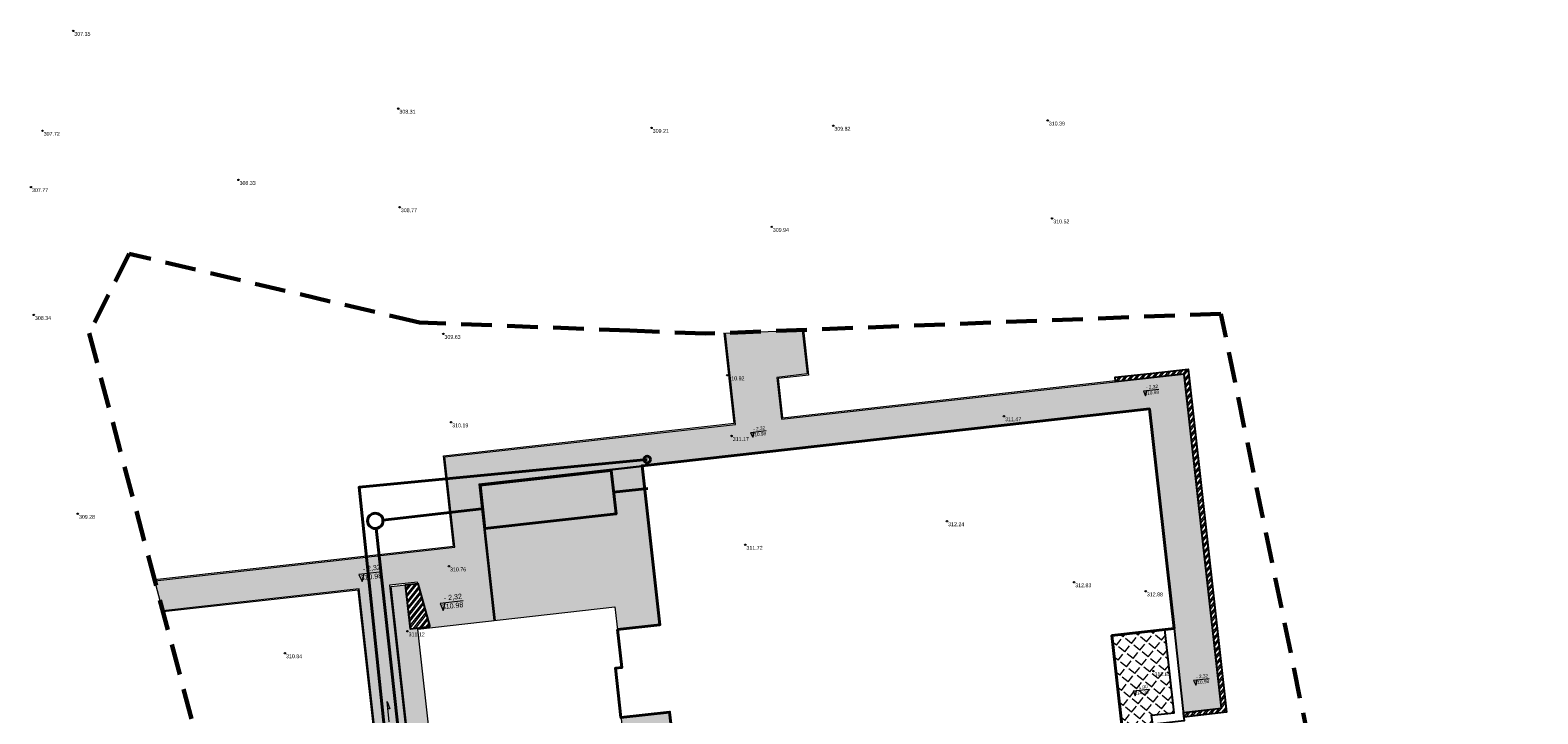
# Model space of a CAD drawing. Header units: metres. Extents: x 6550355 to 6577657, y 5511142 to 5548169.
# Tile 1 of 21: x 6550355 to 6550453, y 5511531 to 5511576. Entities that reach past the tile are written whole.
import ezdxf

# ---------------------------------------------------------------- set-up
doc = ezdxf.new("R2010")
doc.units = ezdxf.units.M
doc.linetypes.add('LTYPE_13', pattern=[100, 67, -33])
doc.layers.get('0').update_dxf_attribs({"lineweight": 0})
for name, color, linetype, lineweight in [('___AZ_BUDYNKI ISTNIEJĄCE', 7, 'Continuous', 15), ('___AZ_BUDYNKI PROJEKTOWANE', 7, 'Continuous', 40), ('___AZ_INSTALACJE', 7, 'Continuous', 40), ('___AZ_MURY OPOROWE', 7, 'Continuous', 25), ('___AZ_OPISY', 7, 'Continuous', 15), ('___AZ_RZĘDNE PROJ.', 93, 'Continuous', 13), ('___AZ_UTWARDZENIE - KRESKOWANIE', 7, 'Continuous', 9), ('___AZ_UTWARDZENIE TERENU - ZARYS', 7, 'Continuous', 15), ('wysokosci', 7, 'Continuous', 18)]:
    doc.layers.add(name, color=color, linetype=linetype, lineweight=lineweight)
doc.layers.add('___AZ_GRANICA TERENU', color=7, linetype='Continuous', lineweight=40, true_color=0x4f830c)
doc.layers.add('___AZ_ZIELEŃ', color=7, linetype='Continuous', lineweight=9, true_color=0x74a53b)
doc.styles.add('ARIAL', font='arial.ttf', dxfattribs={"width": 0.8})
doc.styles.get("Standard").update_dxf_attribs({"font": 'arial.ttf'})
pattern_1 = [(45.00000000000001, (1.192092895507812e-07, 1.192092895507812e-07), (-20.2055762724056, 20.2055762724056), []), (45.00000000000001, (13.47039008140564, 0), (-20.2055762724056, 20.2055762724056), [])]

# ---------------------------------------------------------------- blocks, each defined once
blk = doc.blocks.new('RTPW01')
at = {"linetype": 'Continuous', "lineweight": 13}
blk.add_hatch(color=0, dxfattribs=at).paths.add_polyline_path([(0, -0.09055385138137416, 1), (0, 0.09055385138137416, 1)])
at = {"color": 0, "linetype": 'Continuous', "lineweight": 13}
blk.add_circle((0, 0), 0.09055385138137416, dxfattribs=at)
blk = doc.blocks.new('A$C35731F4E')
at = {"layer": 'wysokosci', "color": 1}
for p in [(-1.040000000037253, 19.70000000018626), (20.15000000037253, 14.63000000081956), (62.48000000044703, 13.86000000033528), (-3.040000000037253, 13.19000000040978), (36.66000000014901, 13.38000000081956), (48.5, 13.52000000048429), (9.730000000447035, 9.990000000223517), (-3.799999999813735, 9.520000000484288), (20.24000000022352, 8.209999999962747), (44.49000000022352, 6.930000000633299), (62.77000000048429, 7.480000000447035), (-3.609999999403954, 1.190000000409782), (23.08825381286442, -0.04641161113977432), (41.58940772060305, -2.743773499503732), (23.59014319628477, -5.808025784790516), (59.62999999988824, -5.409999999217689), (41.87875718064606, -6.699751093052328), (-0.7400000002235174, -11.76999999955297), (55.9171106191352, -12.25238695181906), (42.77108519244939, -13.78565281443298), (23.44602833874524, -15.19139296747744), (64.20000000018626, -16.22999999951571), (68.87000000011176, -16.8199999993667), (20.74689072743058, -19.4258220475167), (12.75802671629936, -20.85452291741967), (69.37000000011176, -22.01999999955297)]:
    blk.add_point(p, dxfattribs=at)
at = {"layer": 'wysokosci', "color": 1, "linetype": 'Continuous', "xscale": 0.5, "yscale": 0.5, "zscale": 0.5}
for p in [(-1.040000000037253, 19.70000000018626), (20.15000000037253, 14.63000000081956), (62.48000000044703, 13.86000000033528), (-3.040000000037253, 13.19000000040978), (36.66000000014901, 13.38000000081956), (48.5, 13.52000000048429), (9.730000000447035, 9.990000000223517), (-3.799999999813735, 9.520000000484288), (20.24000000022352, 8.209999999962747), (44.49000000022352, 6.930000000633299), (62.77000000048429, 7.480000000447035), (-3.609999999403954, 1.190000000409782), (23.08825381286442, -0.04641161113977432), (41.58940772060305, -2.743773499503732), (23.59014319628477, -5.808025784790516), (59.62999999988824, -5.409999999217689), (41.87875718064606, -6.699751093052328), (-0.7400000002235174, -11.76999999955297), (55.9171106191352, -12.25238695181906), (42.77108519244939, -13.78565281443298), (23.44602833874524, -15.19139296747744), (64.20000000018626, -16.22999999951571), (68.87000000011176, -16.8199999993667), (20.74689072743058, -19.4258220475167), (12.75802671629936, -20.85452291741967), (69.37000000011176, -22.01999999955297)]:
    blk.add_blockref('RTPW01', p, dxfattribs=at)
at = {"layer": 'wysokosci', "color": 1, "lineweight": 5, "width": 0.9}
for s, p in [('307.35', (-0.9649999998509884, 19.375)), ('308.31', (20.22500000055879, 14.3050000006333)), ('310.39', (62.5550000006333, 13.53500000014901)), ('307.72', (-2.964999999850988, 12.86500000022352)), ('309.21', (36.73500000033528, 13.0550000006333)), ('309.82', (48.57500000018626, 13.19500000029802)), ('308.33', (9.8050000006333, 9.665000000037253)), ('307.77', (-3.724999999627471, 9.195000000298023)), ('308.77', (20.31500000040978, 7.885000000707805)), ('310.52', (62.84499999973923, 7.15500000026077)), ('309.94', (44.56500000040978, 6.605000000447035)), ('308.34', (-3.534999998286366, 0.8650000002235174)), ('309.63', (23.16325381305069, -0.3714116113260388)), ('310.92', (41.66440771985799, -3.068773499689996)), ('310.19', (23.66514319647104, -6.13302578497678)), ('311.47', (59.70500000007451, -5.734999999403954)), ('311.17', (41.953757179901, -7.024751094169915)), ('309.28', (-0.6650000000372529, -12.09499999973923)), ('312.24', (55.99211061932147, -12.577386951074)), ('311.72', (42.84608519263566, -14.11065281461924)), ('310.76', (23.52102834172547, -15.51639296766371)), ('312.83', (64.27500000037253, -16.55499999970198)), ('312.88', (68.94500000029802, -17.14499999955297)), ('311.12', (20.82189072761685, -19.75082204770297)), ('310.84', (12.83302671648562, -21.17952291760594)), ('312.81', (69.44500000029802, -22.34499999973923))]:
    blk.add_text(s, height=0.25, dxfattribs=at).set_placement(p)
blk = doc.blocks.new('A$C5D79304D')
at = {"ltscale": 0.05}
h = blk.add_hatch(dxfattribs=at)
h.set_pattern_fill('ANSI32', color=256, scale=3.000000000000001, angle=-1.590277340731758e-15)
h.set_pattern_definition(pattern_1)
h.paths.add_polyline_path([(6813.428499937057, -3249.422723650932), (7063.432399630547, -3249.422723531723), (7063.432399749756, -1059.422723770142), (6613.432399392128, -1059.422723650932), (6613.432399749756, -1029.422723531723), (6843.432399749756, -1029.422723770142), (7093.432399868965, -1029.422723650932), (7093.432399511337, -3279.422723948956), (6813.428499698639, -3279.422723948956)])
h.paths.add_polyline_path([(4319.893087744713, -3469.419123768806), (3348.928497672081, -3469.419123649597), (3348.928497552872, -3234.419123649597), (3315.92849779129, -3234.419123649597), (3315.92849779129, -3579.419123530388), (3348.928497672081, -3579.419123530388), (3348.92849779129, -3504.419123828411), (3860.928499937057, -3504.419123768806), (3860.92849957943, -3734.41912484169), (3895.928499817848, -3734.419124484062), (3895.928499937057, -3504.419123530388), (4675.928499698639, -3504.41912394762), (4675.92849946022, -3469.41912394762)])
h = blk.add_hatch(dxfattribs=at)
h.set_pattern_fill('ANSI32', color=256, scale=3.000000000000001, angle=-1.590277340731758e-15)
h.set_pattern_definition(pattern_1)
h.paths.add_polyline_path([(1993.928497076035, -2149.419151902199), (1867.48924267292, -2149.419152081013), (1867.489242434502, -1859.419152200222), (1947.633176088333, -1859.419151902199)])
h = blk.add_hatch()
h.set_pattern_fill('ANGLE', color=256, scale=10, angle=45)
h.set_pattern_definition([(45.00000000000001, (1.192092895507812e-07, 1.192092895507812e-07), (-49.39140866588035, 49.39140866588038), [50.80000000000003, -19.05000000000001]), (135, (1.192092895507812e-07, 1.192092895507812e-07), (-49.39140866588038, -49.39140866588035), [50.80000000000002, -19.05000000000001])])
h.paths.add_polyline_path([(6405.928499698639, -2699.419123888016), (6753.428499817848, -2699.419123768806), (6753.428499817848, -3244.419123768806), (6605.928499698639, -3244.419123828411), (6605.928499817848, -3304.419123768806), (6405.928499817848, -3304.419123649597)])
at = {"layer": '___AZ_UTWARDZENIE - KRESKOWANIE', "true_color": 0x666666}
h = blk.add_hatch(dxfattribs=at)
h.set_pattern_fill('AR-HBONE', color=251, scale=0.3, angle=-7.951386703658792e-16)
h.set_pattern_definition([(45.00000000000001, (15.00000011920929, 0), (4.440892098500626e-15, 43.10522938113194), [91.44, -30.48]), (135, (36.55259990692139, 21.55259990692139), (4.440892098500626e-15, 43.10522938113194), [91.44000000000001, -30.48])])
edge = h.paths.add_edge_path()
edge.add_line((245.9840207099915, -1650.631226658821), (275.7888635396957, -1850.631226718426))
edge.add_line((275.7888637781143, -1850.631226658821), (1563.928498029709, -1850.631226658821))
edge.add_line((1563.92849779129, -1850.631226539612), (1563.928497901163, -3159.419151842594))
edge.add_line((1563.9284979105, -3159.419151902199), (853.9284978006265, -3159.419151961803))
edge.add_line((853.9284979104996, -3159.419151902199), (853.9284978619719, -3343.419151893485))
edge.add_line((853.9284980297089, -3343.419151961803), (1353.928497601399, -3343.419151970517))
edge.add_line((1353.928497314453, -3343.419151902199), (1353.928497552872, -4063.419151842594))
edge.add_line((1353.928497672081, -4063.419151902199), (1051.598039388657, -4063.419151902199))
edge.add_arc((1039.299083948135, -4167.684347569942), 104.9880722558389, -5.115907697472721e-13, 83.27256896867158, ccw=False)
edge.add_arc((734.8022977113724, -4149.481623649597), 409.8892394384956, 289.5663676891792, 357.4547212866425, ccw=False)
edge.add_line((872.0736011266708, -4535.701480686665), (752.3508771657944, -4577.321087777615))
edge.add_line((752.3508771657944, -4577.321087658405), (678.9381740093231, -4554.281351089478))
edge.add_line((678.9381740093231, -4554.281351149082), (761.2465462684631, -5112.391314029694))
edge.add_line((761.2465461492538, -5112.391314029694), (785.8141452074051, -5052.991798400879))
edge.add_line((785.8141452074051, -5052.991798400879), (852.9171494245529, -5013.820810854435))
edge.add_arc((903.3307222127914, -5100.183254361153), 99.99999981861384, 64.20278778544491, 120.273996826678, ccw=False)
edge.add_arc((816.2811270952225, -5280.25578558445), 300.0093707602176, 26.332809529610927, 64.20107842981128, ccw=False)
edge.add_line((1085.159295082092, -5147.176285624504), (1109.606093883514, -5217.26248395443))
edge.add_line((1109.606093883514, -5217.262484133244), (1139.554884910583, -5310.871558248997))
edge.add_line((1139.554885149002, -5310.871558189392), (843.9001257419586, -5361.746534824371))
edge.add_line((843.9001257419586, -5361.746534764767), (894.77510201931, -5657.401293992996))
edge.add_line((894.7751017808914, -5657.401294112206), (1190.429861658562, -5606.526319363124))
edge.add_line((1190.429861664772, -5606.526319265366), (1196.089911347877, -5639.419124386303))
edge.add_line((1196.089911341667, -5639.419124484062), (1446.089911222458, -5639.419124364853))
edge.add_line((1446.089911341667, -5639.419124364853), (2446.089911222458, -5639.419124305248))
edge.add_line((2446.089911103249, -5639.419124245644), (3485.928499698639, -6312.41912484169))
edge.add_line((3485.928499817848, -6312.41912484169), (3685.928499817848, -6312.419125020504))
edge.add_line((3685.928499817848, -6312.419125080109), (3685.928499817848, -4644.419124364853))
edge.add_line((3685.928499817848, -4644.419124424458), (3450.928499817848, -4644.42272746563))
edge.add_line((3450.928499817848, -4644.422727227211), (3450.928499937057, -4999.419124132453))
edge.add_line((3450.928499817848, -4999.419124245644), (3485.92849957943, -4999.419124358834))
edge.add_line((3485.92849957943, -4999.419124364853), (3485.928499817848, -6074.184926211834))
edge.add_line((3485.928499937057, -6074.184926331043), (2446.089911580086, -5401.184925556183))
edge.add_line((2446.089911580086, -5401.184925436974), (2446.089911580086, -4799.419124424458))
edge.add_line((2446.089911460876, -4799.419124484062), (1853.928497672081, -4799.419124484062))
edge.add_line((1853.92849779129, -4799.419124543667), (1853.92849779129, -3159.419152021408))
edge.add_line((1853.928497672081, -3159.419151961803), (1763.928497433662, -3159.419151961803))
edge.add_line((1763.928497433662, -3159.419152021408), (1763.92849779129, -1850.631226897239))
edge.add_line((1763.9284979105, -1850.631226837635), (1947.633176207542, -1850.631224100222))
edge.add_line((1947.633176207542, -1850.631224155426), (1947.633176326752, -1858.631226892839))
edge.add_line((1947.633176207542, -1858.631226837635), (1947.633175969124, -1859.419152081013))
edge.add_line((1947.633176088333, -1859.419151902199), (1993.928497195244, -2149.419151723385))
edge.add_line((1993.928497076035, -2149.419151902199), (1993.928497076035, -2154.419152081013))
edge.add_line((1993.928497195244, -2154.419151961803), (2413.92849779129, -2154.419151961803))
edge.add_line((2413.92849779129, -2154.419151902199), (2413.92849779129, -1259.419123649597))
edge.add_line((2413.928497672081, -1259.419123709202), (6813.428499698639, -1259.419123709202))
edge.add_line((6813.428499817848, -1259.419123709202), (6813.428500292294, -3249.422723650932))
edge.add_line((6813.428500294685, -3249.422723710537), (7063.432399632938, -3249.422723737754))
edge.add_line((7063.432399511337, -3249.422723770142), (7063.432399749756, -1059.422723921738))
edge.add_line((7063.432399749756, -1059.422723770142), (4421.928497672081, -1059.422723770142))
edge.add_line((4421.928497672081, -1059.422723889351), (4421.928497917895, -784.4849790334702))
edge.add_line((4421.928498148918, -784.4849789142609), (4621.928497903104, -784.4849789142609))
edge.add_line((4621.92849779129, -784.4849789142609), (4621.92849779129, -496.7372163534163))
edge.add_line((4621.92849779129, -496.7372164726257), (4121.92849779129, -460.2253903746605))
edge.add_line((4121.92849779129, -460.2253904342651), (4121.928497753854, -1059.422723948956))
edge.add_line((4121.9284979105, -1059.422723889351), (2213.928497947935, -1059.422723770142))
edge.add_line((2213.928497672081, -1059.422723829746), (2213.928497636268, -1650.631226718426))
edge.add_line((2213.928497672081, -1650.63122677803), (245.9840207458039, -1650.631226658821))
h.paths.add_polyline_path([(3485.928499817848, -6347.419125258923), (3685.928499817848, -6347.419125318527), (3685.928499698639, -6547.419124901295), (3485.928499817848, -6547.419125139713)])
h.paths.add_polyline_path([(2481.089911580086, -4799.419124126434), (3130.92849779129, -4799.419124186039), (3130.928497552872, -4999.419124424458), (2481.089911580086, -4999.419124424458)], flags=17)
h.paths.add_polyline_path([(3165.9284979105, -4529.419152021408), (3415.928499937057, -4529.419152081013), (3415.928500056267, -4999.419124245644), (3165.92849779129, -4999.419124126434)], flags=17)
h.paths.add_polyline_path([(3165.92849779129, -3549.419123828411), (3315.928497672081, -3549.419123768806), (3315.92849779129, -3579.419123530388), (3340.928497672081, -3579.419123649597), (3340.92849779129, -3742.419124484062), (3415.928499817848, -3742.419124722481), (3415.92849946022, -4354.419152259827), (3165.928497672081, -4354.419152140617)], flags=17)
h.paths.add_polyline_path([(3165.92849779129, -2874.419151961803), (3485.928499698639, -2874.419151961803), (3485.928499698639, -3234.419123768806), (3165.92849779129, -3234.419123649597)], flags=17)
h.paths.add_polyline_path([(3348.928497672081, -3304.419123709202), (4150.928499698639, -3304.419123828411), (4150.928499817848, -3469.419123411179), (3348.928497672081, -3469.419123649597)], flags=17)
edge = h.paths.add_edge_path()
edge.add_line((3895.928499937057, -3504.419123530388), (3895.928500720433, -3734.419124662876))
edge.add_line((3895.928500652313, -3734.419124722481), (5625.928499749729, -3734.419124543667))
edge.add_line((5625.928499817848, -3734.419124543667), (5625.928499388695, -4454.419124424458))
edge.add_line((5625.92849946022, -4454.419124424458), (5725.928499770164, -4454.419124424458))
edge.add_line((5725.92849957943, -4454.419124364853), (5725.928499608, -4744.419124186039))
edge.add_line((5725.928499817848, -4744.419124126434), (5120.928505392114, -4744.419124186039))
edge.add_line((5120.928505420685, -4744.419124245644), (5120.928506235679, -6795.419124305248))
edge.add_line((5120.92850625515, -6795.419124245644), (5270.928505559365, -6795.41912425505))
edge.add_line((5270.928505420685, -6795.419124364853), (5270.928505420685, -4894.419124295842))
edge.add_line((5270.928505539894, -4894.419124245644), (5875.928499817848, -4894.419124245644))
edge.add_line((5875.928499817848, -4894.419124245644), (5875.928500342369, -4454.419124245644))
edge.add_line((5875.928500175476, -4454.419124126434), (5975.928499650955, -4454.419124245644))
edge.add_line((5975.92849957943, -4454.419124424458), (5975.92849946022, -4100.695097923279))
edge.add_arc((6082.380986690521, -4103.675271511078), 106.4941944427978, 91.43010910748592, 178.3964040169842, ccw=False)
edge.add_line((6079.723155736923, -3997.214248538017), (6158.33080804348, -3997.214248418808))
edge.add_arc((6158.134976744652, -4097.328912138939), 100.1148552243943, 5.631647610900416, 89.88792566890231, ccw=False)
edge.add_line((6257.766612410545, -4087.504380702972), (6265.150799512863, -4162.72875136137))
edge.add_line((6265.150799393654, -4162.72875136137), (6855.469655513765, -4396.721863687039))
edge.add_arc((7315.840459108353, -3950.894449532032), 640.8614202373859, 191.9169717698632, 224.0805507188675, ccw=False)
edge.add_line((6688.790972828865, -4083.228502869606), (7070.92849957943, -4083.228503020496))
edge.add_line((7070.92849946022, -4083.22850304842), (7070.928499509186, -3479.419123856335))
edge.add_line((7070.92849957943, -3479.419123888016), (5600.928499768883, -3479.419123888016))
edge.add_line((5600.928499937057, -3479.419123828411), (5600.928499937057, -3304.419123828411))
edge.add_line((5600.928499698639, -3304.419123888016), (4640.928499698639, -3304.41912394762))
edge.add_line((4640.928499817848, -3304.419123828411), (4640.928499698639, -3469.419123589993))
edge.add_line((4640.928499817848, -3469.419123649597), (4675.928499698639, -3469.419123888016))
edge.add_line((4675.92849946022, -3469.41912394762), (4675.928499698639, -3504.41912406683))
edge.add_line((4675.928499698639, -3504.41912394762), (3895.928499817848, -3504.419123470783))
at = {"layer": '___AZ_ZIELEŃ'}
h = blk.add_hatch(dxfattribs=at)
h.set_pattern_fill('GRASS', color=256, scale=2.000000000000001, angle=-1.590277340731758e-15)
h.set_pattern_definition([(90, (1.192092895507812e-07, 1.192092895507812e-07), (-35.92102448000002, 35.92102448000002), [9.525000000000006, -62.31704896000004]), (45.00000000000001, (1.192092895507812e-07, 1.192092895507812e-07), (-35.92102448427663, 35.92102448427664), [9.525000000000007, -41.27500000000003]), (135, (1.192092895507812e-07, 1.192092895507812e-07), (-35.92102448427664, -35.92102448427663), [9.525000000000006, -41.27500000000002])])
h.paths.add_polyline_path([(1867.489242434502, -1859.419152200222), (1867.489242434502, -1858.631226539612), (1771.92849779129, -1858.631226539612), (1771.92849779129, -3151.419152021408), (1861.9284979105, -3151.419151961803), (1861.92849779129, -4791.419124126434), (3157.928497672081, -4791.419124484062), (3157.928497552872, -4529.419151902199), (1913.928497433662, -4529.419151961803), (1913.92849779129, -2154.419152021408), (1913.92849779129, -2149.419151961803), (1867.48924267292, -2149.419152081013)])
h.paths.add_polyline_path([(2421.92849779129, -1267.419123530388), (2421.9284979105, -2154.41915178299), (3207.92849779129, -2154.419151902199), (3207.928497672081, -2301.41915345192), (3485.928499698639, -2301.419153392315), (3485.92849957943, -1267.419123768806)])
h.paths.add_polyline_path([(2454.089911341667, -5007.419124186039), (2454.089911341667, -5396.833284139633), (3477.928499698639, -6059.477831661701), (3477.928500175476, -5007.419124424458)])
h.paths.add_polyline_path([(3693.928499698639, -4644.419124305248), (4130.928498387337, -4644.419124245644), (4130.928498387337, -6547.419124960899), (3693.928499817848, -6547.419124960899)])
h.paths.add_polyline_path([(4765.928501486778, -4644.419124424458), (4765.92849957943, -6095.419125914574), (5112.928505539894, -6095.419126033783), (5112.928505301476, -4736.419124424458), (5717.928499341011, -4736.419124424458), (5717.92849957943, -4462.419124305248), (5625.928499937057, -4462.419124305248), (5625.928499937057, -4644.419124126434)])
h.paths.add_polyline_path([(5608.928499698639, -3304.419123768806), (6405.928499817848, -3304.419123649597), (6405.928499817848, -3471.419123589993), (5608.92849957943, -3471.419123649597)])
h.paths.add_polyline_path([(3348.92849779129, -3504.419123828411), (3860.928499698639, -3504.419123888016), (3860.92849957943, -3734.41912484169), (3348.928497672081, -3734.41912484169)])
at = {"layer": '___AZ_BUDYNKI ISTNIEJĄCE'}
blk.add_lwpolyline([(1913.92849779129, -2154.419152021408), (3207.92849779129, -2154.419151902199), (3207.928497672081, -2551.419151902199), (3165.92849779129, -2551.419152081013), (3165.9284979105, -4529.419152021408), (1913.928497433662, -4529.419151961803)], close=True, dxfattribs=at)
at = {"layer": '___AZ_BUDYNKI PROJEKTOWANE'}
for points in [[(3207.928497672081, -2301.41915345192), (3485.928499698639, -2301.419153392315), (3485.928499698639, -1259.419123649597), (6813.428499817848, -1259.41912406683), (6813.428499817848, -2699.419123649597)], [(6405.928499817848, -3304.419123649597), (3485.928499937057, -3304.419123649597), (3485.928499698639, -2874.419151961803), (3165.92849779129, -2874.419151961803), (3165.92849779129, -2551.419152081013), (3207.928497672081, -2551.419151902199), (3207.928497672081, -2301.41915345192)], [(6405.928499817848, -3304.419123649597), (6405.928499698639, -2699.419123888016), (6813.428499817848, -2699.419123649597)]]:
    blk.add_lwpolyline(points, dxfattribs=at)
at = {"layer": '___AZ_BUDYNKI PROJEKTOWANE', "lineweight": 25}
for points in [[(6813.428499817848, -2699.419123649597), (6813.42849946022, -3304.419123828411), (6405.928499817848, -3304.419123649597)], [(6605.928499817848, -3304.419123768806), (6605.928499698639, -3244.419123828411), (6753.428499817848, -3244.419123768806), (6753.428499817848, -3244.419123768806), (6753.42849957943, -2699.419123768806)]]:
    blk.add_lwpolyline(points, dxfattribs=at)
at = {"layer": '___AZ_MURY OPOROWE'}
for points in [[(6813.428499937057, -3249.422723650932), (7063.432399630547, -3249.422723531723), (7063.432399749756, -1059.422723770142), (6613.432399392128, -1059.422723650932), (6613.432399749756, -1029.422723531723), (6843.432399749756, -1029.422723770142), (7093.432399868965, -1029.422723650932), (7093.432399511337, -3279.422723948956), (6813.428499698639, -3279.422723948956), (6813.428499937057, -3249.422723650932)], [(1993.928497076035, -2149.419151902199), (1867.48924267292, -2149.419152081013), (1867.489242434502, -1859.419152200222), (1947.633176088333, -1859.419151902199), (1993.928497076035, -2149.419151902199)]]:
    blk.add_lwpolyline(points, dxfattribs=at)
at = {"layer": '___AZ_RZĘDNE PROJ.'}
for points in [[(4314.344873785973, -1123.950765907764), (4212.716002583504, -1123.950765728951), (4222.930732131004, -1155.427353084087), (4235.428197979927, -1123.950765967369)], [(6889.176146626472, -1140.129785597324), (6787.547275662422, -1140.12978553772), (6797.762005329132, -1171.606372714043), (6810.259470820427, -1140.129785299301)], [(1725.162382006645, -1757.68916118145), (1572.71907544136, -1757.689161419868), (1588.041169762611, -1804.904042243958), (1606.787368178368, -1757.689161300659)], [(2229.924899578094, -2004.743587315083), (2077.481593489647, -2004.743587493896), (2092.803687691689, -2051.958468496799), (2111.549885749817, -2004.743587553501)], [(1662.708155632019, -2734.709802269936), (1662.70815551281, -2601.789991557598), (1676.590309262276, -2650.000603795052), (1662.7081553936, -2650.000603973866)], [(6605.002507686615, -3075.771093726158), (6503.373636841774, -3075.771093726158), (6513.588366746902, -3107.247680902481), (6526.085832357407, -3075.77109336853)], [(7004.553195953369, -3049.568381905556), (6902.924325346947, -3049.56838196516), (6913.139054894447, -3081.044969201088), (6925.636520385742, -3049.568381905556)]]:
    blk.add_lwpolyline(points, dxfattribs=at)
at = {"layer": '___AZ_UTWARDZENIE TERENU - ZARYS'}
for points in [[(244.7918273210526, -1642.631226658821), (2205.928497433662, -1642.63122677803), (2205.92849779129, -1051.422723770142), (4113.928497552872, -1051.422723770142), (4113.928497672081, -458.6586577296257)], [(1563.928497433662, -3159.419151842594), (1563.92849779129, -1850.631226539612), (275.7888637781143, -1850.631226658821), (245.9840207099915, -1650.631226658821), (2213.928497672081, -1650.631226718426), (2213.928497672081, -1059.422723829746), (4121.92849779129, -1059.422723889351), (4121.92849779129, -460.2253904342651), (4621.92849779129, -496.7372164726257), (4621.92849779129, -784.4849792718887), (4421.928497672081, -784.4849790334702), (4421.92849779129, -1059.422723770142), (6613.432399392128, -1059.422723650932)], [(4629.92849779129, -496.2684187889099), (4629.92849779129, -792.4849790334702), (4429.928497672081, -792.4849792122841), (4429.92849779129, -1051.422723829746), (6613.432399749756, -1051.422723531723)], [(3485.928499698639, -1259.419123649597), (2413.928497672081, -1259.419123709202), (2413.928497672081, -2154.419151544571), (2413.928497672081, -2154.419151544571)], [(3485.928499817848, -1267.419123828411), (2421.92849779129, -1267.419123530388), (2421.9284979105, -2154.41915178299)], [(3157.928497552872, -4529.419151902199), (3157.928497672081, -4791.419124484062), (1861.92849779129, -4791.419124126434), (1861.9284979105, -3151.419151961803), (1771.92849779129, -3151.419152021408), (1771.92849779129, -1858.631226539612), (1947.633176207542, -1858.631226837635), (1947.633176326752, -1850.631226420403), (1763.9284979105, -1850.631226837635), (1763.928497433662, -3159.419152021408), (1853.928497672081, -3159.419151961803), (1853.92849779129, -4799.419124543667), (3165.928497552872, -4799.419124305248), (3165.9284979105, -4529.419152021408)]]:
    blk.add_lwpolyline(points, dxfattribs=at)
blk.add_lwpolyline([(1101.784575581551, -5218.942914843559, 0.06207187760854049), (1077.989452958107, -5150.724998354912, 0.1667517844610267), (943.3677378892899, -5017.351875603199, 0.2496580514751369), (856.9502356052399, -5020.729806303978), (792.176127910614, -5058.541314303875), (757.5610636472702, -5142.233580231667), (669.1626391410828, -4542.828683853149), (752.2225502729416, -4568.896086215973), (869.4192712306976, -4528.154602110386, 0.3000809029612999), (1136.055446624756, -4174.384527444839, 0.3987651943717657), (1051.118486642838, -4071.419151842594), (845.9284974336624, -4071.419152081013), (845.9284977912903, -3151.419151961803), (1555.92849779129, -3151.419152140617), (1555.92849779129, -1858.631226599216), (276.9810572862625, -1858.631226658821)], format="xyb", dxfattribs=at)
at = {"layer": '___AZ_RZĘDNE PROJ.', "attachment_point": 3, "style": 'ARIAL'}
for s, insert, char_height, width in [('310.98  ', (4312.337735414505, -1128.922513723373), 22.00000000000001, 158.0718033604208), ('- 2,32\\P ', (4310.312076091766, -1091.605211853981), 22.00000000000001, 158.0718033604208), ('310.98  ', (6887.169008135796, -1145.10153311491), 22.00000000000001, 158.0718033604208), ('- 2,32\\P ', (6885.143349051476, -1107.784231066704), 22.00000000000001, 158.0718033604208), ('310.98  ', (1722.151674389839, -1765.146782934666), 33.00000000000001, 237.1077050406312), ('- 2,32\\P ', (1719.113185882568, -1709.170830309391), 33.00000000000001, 237.1077050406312), ('- 2,32\\P ', (2223.875703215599, -1956.225256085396), 33.00000000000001, 237.1077050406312), ('310.98  ', (2226.914191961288, -2012.201209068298), 33.00000000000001, 237.1077050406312), ('+ 1,00\\P ', (6600.969710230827, -3043.425539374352), 22.00000000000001, 158.0718033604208), ('- 2,32\\P ', (7000.520398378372, -3017.222827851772), 22.00000000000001, 158.0718033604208), ('314.30\\P  ', (6602.995369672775, -3080.742841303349), 22.00000000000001, 158.0718033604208), ('310.98  ', (7002.546057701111, -3054.540129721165), 22.00000000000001, 158.0718033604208)]:
    blk.add_mtext(s, dxfattribs=dict(at, insert=insert, char_height=char_height, width=width))
blk = doc.blocks.new('A$C78D139E7')
at = {"layer": '___AZ_INSTALACJE', "color": 36, "linetype": 'Continuous', "true_color": 0x8a4500}
for p, q in [((-1.859973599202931, -1.722533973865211), (0.3661313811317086, -1.473422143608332)), ((-10.4722289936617, -2.812066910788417), (-16.89240325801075, -3.54610550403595)), ((-17.33900535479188, -4.089047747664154), (-13.48144887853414, -39.25603699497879))]:
    blk.add_line(p, q, dxfattribs=at)
at = {"layer": '___AZ_INSTALACJE', "color": 98, "linetype": 'Continuous', "true_color": 0x003300}
blk.add_lwpolyline([(0.3351647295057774, 0.4135140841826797), (-18.44444652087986, -1.401459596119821), (-15.3262212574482, -31.08022263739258), (-20.48284821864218, -31.800760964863)], dxfattribs=at)
at = {"layer": '___AZ_INSTALACJE', "color": 36, "linetype": 'Continuous', "true_color": 0x8a4500}
blk.add_lwpolyline([(-10.248151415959, -4.09510597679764), (-1.701498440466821, -3.138694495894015), (-2.018448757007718, -0.3063734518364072), (-10.5651017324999, -1.262784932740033)], close=True, dxfattribs=at)
at = {"layer": '___AZ_INSTALACJE', "color": 98, "linetype": 'Continuous', "true_color": 0x003300}
blk.add_circle((0.3351647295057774, 0.4135140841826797), 0.2125, dxfattribs=at)
at = {"layer": '___AZ_INSTALACJE', "color": 36, "linetype": 'Continuous', "true_color": 0x8a4500}
blk.add_circle((-17.39032115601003, -3.591688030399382), 0.5, dxfattribs=at)

msp = doc.modelspace()

# ---------------------------------------------------------------- linework, layer by layer
at = {"layer": '___AZ_GRANICA TERENU', "linetype": 'LTYPE_13', "lineweight": 60, "ltscale": 0.03}
msp.add_lwpolyline([(6550361.041374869, 5511561.174625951), (6550358.431374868, 5511556.004625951), (6550374.201374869, 5511496.574625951), (6550382.651374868, 5511470.104625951), (6550393.291374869, 5511418.824625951), (6550452.861374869, 5511427.644625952), (6550449.151374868, 5511473.334625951), (6550424.551374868, 5511472.034625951), (6550420.151374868, 5511511.844625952), (6550425.993069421, 5511513.414487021), (6550423.651374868, 5511522.064625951), (6550440.381374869, 5511517.534625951), (6550432.201374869, 5511557.274625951), (6550398.611374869, 5511555.974625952), (6550393.681374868, 5511556.174625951), (6550379.971374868, 5511556.694625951), (6550361.041374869, 5511561.174625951)], dxfattribs=at)

# ---------------------------------------------------------------- block references
msp.add_blockref('A$C78D139E7', (6550394.475030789, 5511547.365281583))
at = {"layer": '___AZ_OPISY', "ltscale": 0.05}
msp.add_blockref('A$C35731F4E', (6550358.431374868, 5511556.004625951), dxfattribs=at)
at = {"layer": '___AZ_OPISY', "ltscale": 0.05, "xscale": 0.01, "yscale": 0.01, "zscale": 0.01, "rotation": 6.385108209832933}
msp.add_blockref('A$C5D79304D', (6550358.431374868, 5511556.004625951), dxfattribs=at)

doc.saveas('drawing.dxf')
